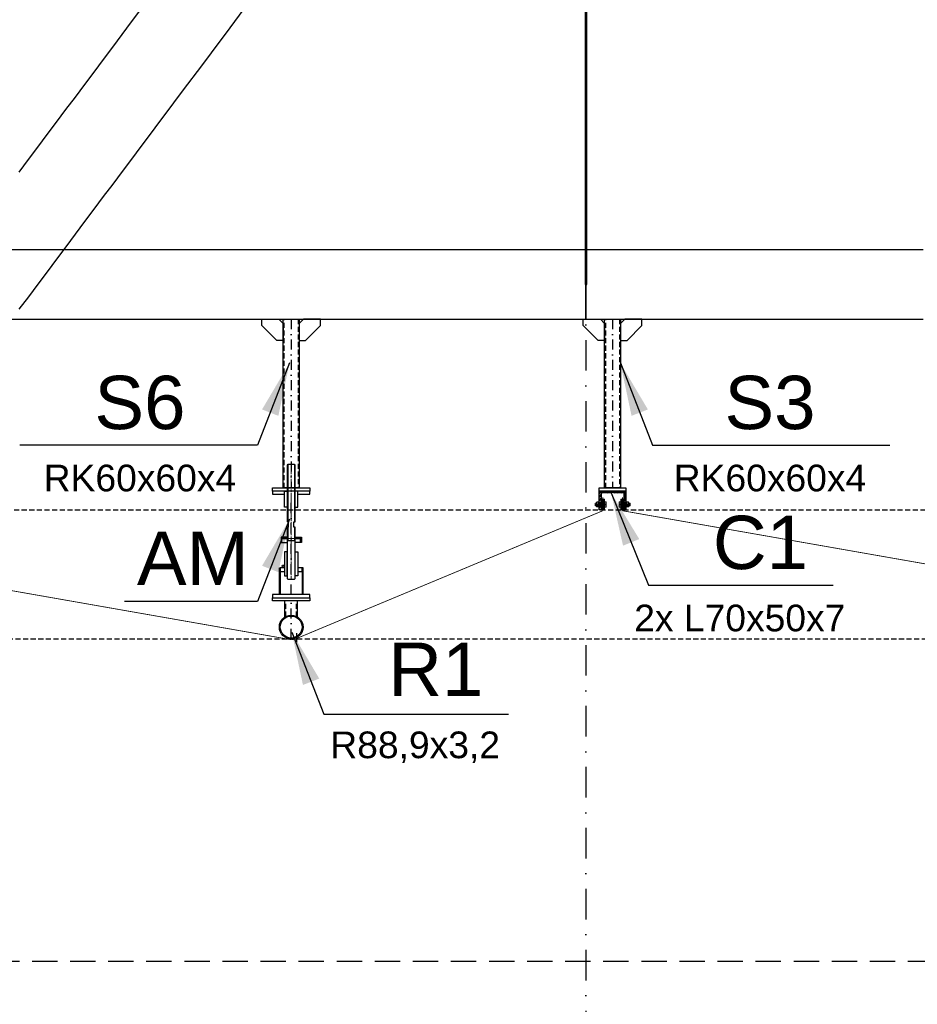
# Model space of a CAD drawing. Header units: millimetres. Extents: x -34919 to 306996, y -293018 to -145733.
# Tile 59 of 256: x 9032 to 12400, y -183486 to -179793. Entities that reach past the tile are written whole.
import ezdxf

# ---------------------------------------------------------------- set-up
doc = ezdxf.new("R2010")
doc.units = ezdxf.units.MM
doc.header["$LTSCALE"] = 3
for name, pattern in [('AM_ISO08W050', [18, 12, -1.5, 3, -1.5]), ('DASHDOT', [25.4, 12.7, -6.35, 0, -6.35]), ('DASHED2', [9.525, 6.35, -3.175]), ('HIDDEN', [9.525, 6.35, -3.175])]:
    doc.linetypes.add(name, pattern=pattern)
for name, color, linetype, lineweight in [('-KONTURY', 7, 'Continuous', 18), ('AAA Widok', 2, 'Continuous', 25), ('AM_0', 7, 'Continuous', 15), ('AM_7', 4, 'AM_ISO08W050', 15), ('SIATKA', 5, 'Continuous', 18)]:
    doc.layers.add(name, color=color, linetype=linetype, lineweight=lineweight)
for name, color, linetype in [('AAA L-Opis', 3, 'Continuous'), ('ARF2000E0_BEARING_ROOF_KANTAVAT_KATTO', 7, 'Continuous'), ('blaszki', 6, 'Continuous'), ('poziome 1', 7, 'Continuous'), ('slupki', 7, 'Continuous'), ('stezenia', 4, 'Continuous'), ('STĘŻENIA_OPIS', 4, 'Continuous')]:
    doc.layers.add(name, color=color, linetype=linetype)
doc.styles.get("Standard").update_dxf_attribs({"font": 'arial.ttf', "height": 25})
doc.dimstyles.new('STANDARD-100', dxfattribs={"dimscale": 100, "dimtxt": 2, "dimasz": 2, "dimexe": 0, "dimexo": 0, "dimgap": 0.6, "dimtad": 1, "dimdec": 0, "dimzin": 12, "dimdsep": 46, "dimtxsty": 'Standard', "dimcen": 1, "dimclrd": 256, "dimclre": 256, "dimclrt": 2, "dimadec": 0, "dimazin": 0, "dimtfac": 1, "dimtdec": 0, "dimtmove": 0, "dimatfit": 3, "dimfxl": 0, "dimtolj": 1, "dimtzin": 0, "dimarcsym": 0})

# ---------------------------------------------------------------- blocks, each defined once
blk = doc.blocks.new('A$C09B41FFC')
at = {"layer": 'AAA L-Opis', "color": 7}
for p, q in [((-13, 500), (-13, 284.6)), ((13, 500), (13, 284.6)), ((-13, 264.6), (-13, 214.6)), ((13, 264.6), (13, 214.6)), ((-15, 214.6), (15, 214.6))]:
    blk.add_line(p, q, dxfattribs=at)
at = {"layer": 'AAA Widok', "color": 7}
for p, q in [((-16, 222.6), (-16, 226.6)), ((16, 222.6), (16, 226.6)), ((-16.3, 172.6), (-15, 172.6)), ((-15.3, 171.6), (-15, 171.6)), ((15, 172.6), (16.2, 172.6)), ((15, 171.6), (15.2, 171.6)), ((-16.3, 82), (-15, 82)), ((-16.3, 82), (-15, 82)), ((-15.3, 83), (-15, 83)), ((16.2, 82, 0), (15, 82, 0)), ((21.2, 82), (20, 82))]:
    blk.add_line(p, q, dxfattribs=at)
for points in [[(15, 284.6), (15, 498), (13, 500), (-13, 500), (-15, 498), (-15, 284.6)], [(-15, 264.6), (-10.5, 264.6), (-10.5, 284.6), (-15, 284.6)], [(-15, 264.6), (-15, 72), (-13, 70), (13, 70), (15, 72), (15, 264.6)], [(15, 264.6), (10.5, 264.6), (10.5, 284.6), (15, 284.6)], [(-15, 226.6), (-38.1, 226.6), (-38.1, 222.6), (-15, 222.6)], [(-15, 222.6), (-38.1, 222.6), (-38.1, 207.6), (-15, 207.6)], [(15, 226.6), (38.1, 226.6), (38.1, 222.6), (15, 222.6)], [(15, 222.6), (38.1, 222.6), (38.1, 207.6), (15, 207.6)], [(-25, 112), (-41.2, 112), (-41.2, 98), (-25, 98)], [(25, 98), (41.3, 98), (41.3, 112), (25, 112)]]:
    blk.add_lwpolyline(points, dxfattribs=at)
at = {"layer": 'AAA Widok', "color": 7, "elevation": 0}
for points in [[(-25, 400), (-70, 400), (-70, 388), (-25, 388)], [(25, 388), (70, 388), (70, 400), (25, 400)], [(-44.4, 12), (-44.4, 112), (-41.2, 112), (-41.2, 12)], [(44.5, 12), (44.5, 112), (41.3, 112), (41.3, 12)]]:
    blk.add_lwpolyline(points, dxfattribs=at)
for points in [[(-25, 340), (-25, 400), (-14.3, 400), (-13.3, 399), (-13.3, 341), (-14.3, 340)], [(25, 340), (25, 400), (14.2, 400), (13.2, 399), (13.2, 341), (14.2, 340)]]:
    blk.add_lwpolyline(points, close=True, dxfattribs=at)
at = {"layer": 'AAA Widok', "color": 7}
for points in [[(-38.1, 207.6), (-35.2, 207.6), (-35.2, 222.6), (-38.1, 222.6)], [(38.1, 207.6), (35.2, 207.6), (35.2, 222.6), (38.1, 222.6)], [(-25, 172.6), (-25, 82), (-16.3, 82), (-15.3, 83), (-15.3, 171.6), (-16.3, 172.6)], [(25, 172.6), (25, 82), (16.2, 82), (15.2, 83), (15.2, 171.6), (16.2, 172.6)]]:
    blk.add_lwpolyline(points, close=True, dxfattribs=at)
blk.add_circle((-30, 118.7), 4, dxfattribs=at)
at = {"layer": 'AM_0', "color": 7}
for points in [[(-25, 112), (-25, 113), (-26, 112)], [(25, 112), (25, 113), (26, 112)]]:
    blk.add_solid(points, dxfattribs=at)
at = {"layer": 'AM_7', "color": 7}
blk.add_line((0, 500), (0, 70), dxfattribs=at)
at = {"layer": 'SIATKA', "color": 7}
blk.add_line((-15, 222.6), (15, 222.6), dxfattribs=at)

msp = doc.modelspace()

# ---------------------------------------------------------------- hatches: boundary and pattern name
at = {"layer": '-KONTURY'}
h = msp.add_hatch(dxfattribs=at)
h.set_pattern_fill('ANSI31', color=256, scale=0.5, style=0)
h.set_pattern_definition([(45, (-31425.7643, -68535.3467), (-1.122532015, 1.122532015), [])])
h.paths.add_polyline_path([(11217.625, -181607.736), (11216.425, -181607.736), (11213.625, -181604.936), (11213.625, -181591.236), (11217.625, -181591.236)])
h.paths.add_polyline_path([(11217.625, -181631.236), (11213.625, -181631.236), (11213.625, -181617.536), (11216.425, -181614.736), (11217.625, -181614.736)])
h = msp.add_hatch(dxfattribs=at)
h.set_pattern_fill('ANSI31', color=256, scale=0.5, angle=90, style=0)
h.set_pattern_definition([(135, (-31475.0753, -68533.3467), (-1.122532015, -1.122532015), [])])
h.paths.add_polyline_path([(11221.625, -181607.736), (11221.625, -181591.236), (11225.625, -181591.236), (11225.625, -181607.736)])
h.paths.add_polyline_path([(11221.625, -181631.236), (11221.625, -181614.736), (11225.625, -181614.736), (11225.625, -181617.236), (11225.625, -181631.236)])
h = msp.add_hatch(dxfattribs=at)
h.set_pattern_fill('ANSI31', color=256, scale=0.5, style=0)
h.set_pattern_definition([(45, (96746.425, -159834.592), (-1.122532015, 1.122532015), [])])
h.paths.add_polyline_path([(11291.625, -181607.736), (11291.625, -181591.236), (11287.625, -181591.236), (11287.625, -181607.736)])
h.paths.add_polyline_path([(11291.625, -181631.236), (11291.625, -181614.736), (11287.625, -181614.736), (11287.625, -181617.236), (11287.625, -181631.236)])
h = msp.add_hatch(dxfattribs=at)
h.set_pattern_fill('ANSI31', color=256, scale=0.5, angle=-90, style=0)
h.set_pattern_definition([(315, (96744.425, -159883.903), (1.122532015, 1.122532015), [])])
h.paths.add_polyline_path([(11295.625, -181607.736), (11296.825, -181607.736), (11299.625, -181604.936), (11299.625, -181591.236), (11295.625, -181591.236)])
h.paths.add_polyline_path([(11295.625, -181631.236), (11299.625, -181631.236), (11299.625, -181617.536), (11296.825, -181614.736), (11295.625, -181614.736)])
at = {"layer": 'slupki'}
h = msp.add_hatch(dxfattribs=at)
h.set_pattern_fill('ANSI32')
h.set_pattern_definition([(45, (-40103.139, -186107.377), (-6.7351921, 6.7351921), []), (45, (-40098.649, -186107.377), (-6.7351921, 6.7351921), [])])
h.paths.add_polyline_path([(11206.625, -181561.236), (11256.625, -181561.236), (11256.625, -181563.148, -0.41421356), (11251.536, -181568.236), (11213.625, -181568.236), (11213.625, -181626.148, -0.41421356), (11208.536, -181631.236), (11206.625, -181631.236)])
h.paths.add_polyline_path([(11256.625, -181563.148), (11256.625, -181561.236), (11306.625, -181561.236), (11306.625, -181631.236), (11304.714, -181631.236, -0.41421356), (11299.625, -181626.148), (11299.625, -181568.236), (11261.714, -181568.236, -0.41421356)])

# ---------------------------------------------------------------- linework, layer by layer
at = {"layer": '-KONTURY'}
for p, q in [((11216.425, -181607.736, 0), (11216.425, -181614.736, 0)), ((11225.625, -181607.736, 0), (11221.625, -181607.736, 0)), ((11225.625, -181614.736, 0), (11221.625, -181614.736, 0)), ((11287.625, -181607.736, 0), (11291.625, -181607.736, 0)), ((11287.625, -181614.736, 0), (11291.625, -181614.736, 0)), ((11296.825, -181607.736, 0), (11296.825, -181614.736, 0))]:
    msp.add_line(p, q, dxfattribs=at)
at = {"layer": '-KONTURY', "linetype": 'HIDDEN', "const_width": 3, "elevation": 0}
for points in [[(11219.625, -181635.011), (11219.625, -181585.011)], [(11293.625, -181585.011), (11293.625, -181635.011)], [(10050.651, -182118.716), (7293.625, -181635.011)], [(11219.625, -181635.011), (10071.108, -182114.079)], [(14050.651, -182118.716), (11293.625, -181635.011)]]:
    msp.add_lwpolyline(points, dxfattribs=at)
at = {"layer": '-KONTURY', "extrusion": (0, 1, 0)}
for points, elevation in [([(-11232.125, 0), (-11190.525, 0)], -181611.236), ([(-11221.125, 0), (-11190.625, 0)], -181607.157), ([(-11221.125, 0), (-11190.625, 0)], -181615.316), ([(-11221.125, 0), (-11191.545, 0)], -181606.236), ([(-11221.125, 0), (-11191.545, 0)], -181616.236), ([(-11204.725, 0), (-11196.125, 0)], -181611.236), ([(-11203.505, 0), (-11197.345, 0)], -181601.996), ([(-11203.505, 0), (-11197.345, 0)], -181606.616), ([(-11203.505, 0), (-11197.345, 0)], -181615.856), ([(-11203.505, 0), (-11197.345, 0)], -181620.476), ([(-11206.725, 0), (-11204.525, 0)], -181611.236), ([(-11206.625, 0), (-11204.625, 0)], -181601.236), ([(-11204.625, 0), (-11206.625, 0)], -181621.236), ([(-11225.625, 0), (-11222.045, 0)], -181606.642), ([(-11225.625, 0), (-11222.045, 0)], -181615.831), ([(-11226.225, 0), (-11225.625, 0)], -181603.536), ([(-11226.225, 0), (-11225.625, 0)], -181618.936), ([(-11231.264, 0), (-11226.225, 0)], -181601.419), ([(-11231.264, 0), (-11226.225, 0)], -181606.326), ([(-11231.264, 0), (-11226.225, 0)], -181616.146), ([(-11231.264, 0), (-11226.225, 0)], -181621.054), ([(-11281.125, 0), (-11322.725, 0)], -181611.236), ([(-11281.986, 0), (-11287.025, 0)], -181601.419), ([(-11281.986, 0), (-11287.025, 0)], -181606.326), ([(-11281.986, 0), (-11287.025, 0)], -181616.146), ([(-11281.986, 0), (-11287.025, 0)], -181621.054), ([(-11287.025, 0), (-11287.625, 0)], -181603.536), ([(-11287.025, 0), (-11287.625, 0)], -181618.936), ([(-11287.625, 0), (-11291.205, 0)], -181606.642), ([(-11287.625, 0), (-11291.205, 0)], -181615.831), ([(-11292.125, 0), (-11321.705, 0)], -181606.236), ([(-11292.125, 0), (-11322.625, 0)], -181607.157), ([(-11292.125, 0), (-11322.625, 0)], -181615.316), ([(-11292.125, 0), (-11321.705, 0)], -181616.236), ([(-11306.525, 0), (-11308.725, 0)], -181611.236), ([(-11306.625, 0), (-11308.625, 0)], -181601.236), ([(-11308.625, 0), (-11306.625, 0)], -181621.236), ([(-11308.525, 0), (-11317.125, 0)], -181611.236), ([(-11309.745, 0), (-11315.905, 0)], -181601.996), ([(-11309.745, 0), (-11315.905, 0)], -181606.616), ([(-11309.745, 0), (-11315.905, 0)], -181615.856), ([(-11309.745, 0), (-11315.905, 0)], -181620.476)]:
    msp.add_lwpolyline(points, dxfattribs=dict(at, elevation=elevation))
at = {"layer": '-KONTURY', "extrusion": (0.707107, -0.707107, 0)}
for points, elevation in [([(-120502.685, 0), (-120501.384, 0)], 136328.619), ([(-120416.418, 0), (-120415.117, 0)], 136427.727)]:
    msp.add_lwpolyline(points, dxfattribs=dict(at, elevation=elevation))
at = {"layer": '-KONTURY', "extrusion": (1, 0, 0)}
for points, elevation in [([(-181607.157, 0), (-181615.316, 0)], 11190.625), ([(-181606.236, 0), (-181616.236, 0)], 11191.545), ([(-181618.536, 0), (-181603.936, 0)], 11196.225), ([(-181601.236, 0), (-181621.236, 0)], 11204.625), ([(-181618.536, 0), (-181603.936, 0)], 11204.625), ([(-181621.236, 0), (-181601.236, 0)], 11206.625), ([(-181606.236, 0), (-181616.236, 0)], 11221.125), ([(-181606.642, 0), (-181603.536, 0)], 11225.625), ([(-181615.831, 0), (-181606.642, 0)], 11225.625), ([(-181618.936, 0), (-181615.831, 0)], 11225.625), ([(-181601.419, 0), (-181603.536, 0)], 11226.225), ([(-181603.536, 0), (-181618.936, 0)], 11226.225), ([(-181618.936, 0), (-181621.054, 0)], 11226.225), ([(-181619.736, 0), (-181602.736, 0)], 11232.025), ([(-181619.736, 0), (-181602.736, 0)], 11281.225), ([(-181601.419, 0), (-181603.536, 0)], 11287.025), ([(-181603.536, 0), (-181618.936, 0)], 11287.025), ([(-181618.936, 0), (-181621.054, 0)], 11287.025), ([(-181606.642, 0), (-181603.536, 0)], 11287.625), ([(-181615.831, 0), (-181606.642, 0)], 11287.625), ([(-181618.936, 0), (-181615.831, 0)], 11287.625), ([(-181606.236, 0), (-181616.236, 0)], 11292.125), ([(-181621.236, 0), (-181601.236, 0)], 11306.625), ([(-181601.236, 0), (-181621.236, 0)], 11308.625), ([(-181618.536, 0), (-181603.936, 0)], 11308.625), ([(-181618.536, 0), (-181603.936, 0)], 11317.025), ([(-181606.236, 0), (-181616.236, 0)], 11321.705), ([(-181607.157, 0), (-181615.316, 0)], 11322.625)]:
    msp.add_lwpolyline(points, dxfattribs=dict(at, elevation=elevation))
at = {"layer": '-KONTURY', "extrusion": (-0.707107, -0.707107, 0)}
for points, elevation in [([(136335.69, 0), (136334.389, 0)], 120508.455), ([(136421.957, 0), (136420.656, 0)], 120409.347)]:
    msp.add_lwpolyline(points, dxfattribs=dict(at, elevation=elevation))
at = {"layer": '-KONTURY', "extrusion": (0.866025, -0.5, 0)}
for points, elevation in [([(-151673.27, 0), (-151675.51, 0)], 100498.184), ([(-151686.194, 0), (-151683.954, 0)], 100512.758), ([(-151672.814, 0), (-151671.293, 0)], 100537.087), ([(-151630.449, 0), (-151631.971, 0)], 100571.196), ([(-151617.07, 0), (-151619.31, 0)], 100595.525), ([(-151629.994, 0), (-151627.754, 0)], 100610.099)]:
    msp.add_lwpolyline(points, dxfattribs=dict(at, elevation=elevation))
at = {"layer": '-KONTURY', "extrusion": (0.866025, 0.5, 0)}
for points, elevation in [([(-162886.619, 0), (-162884.379, 0)], -81113.053), ([(-162873.695, 0), (-162875.935, 0)], -81098.478), ([(-162887.074, 0), (-162888.596, 0)], -81074.149), ([(-162929.439, 0), (-162927.918, 0)], -81040.041), ([(-162942.819, 0), (-162940.579, 0)], -81015.712), ([(-162929.895, 0), (-162932.135, 0)], -81001.137)]:
    msp.add_lwpolyline(points, dxfattribs=dict(at, elevation=elevation))
at = {"layer": '-KONTURY', "elevation": 0}
for points in [[(11217.625, -181591.236), (11217.625, -181631.236), (11213.625, -181631.236), (11213.625, -181591.236)], [(11217.625, -181591.236), (11217.625, -181631.236), (11213.625, -181631.236), (11213.625, -181591.236)], [(11225.625, -181591.236), (11225.625, -181631.236), (11221.625, -181631.236), (11221.625, -181591.236)], [(11287.625, -181591.236), (11287.625, -181631.236), (11291.625, -181631.236), (11291.625, -181591.236)], [(11295.625, -181591.236), (11295.625, -181631.236), (11299.625, -181631.236), (11299.625, -181591.236)], [(11295.625, -181591.236), (11295.625, -181631.236), (11299.625, -181631.236), (11299.625, -181591.236)]]:
    msp.add_lwpolyline(points, close=True, dxfattribs=at)
for points in [[(11213.625, -181604.936), (11216.425, -181607.736), (11217.625, -181607.736)], [(11213.625, -181617.536), (11216.425, -181614.736), (11217.625, -181614.736)], [(11221.125, -181606.236), (11222.045, -181606.642)], [(11221.125, -181616.236), (11222.045, -181615.831)], [(11292.125, -181606.236), (11291.205, -181606.642)], [(11292.125, -181616.236), (11291.205, -181615.831)], [(11299.625, -181604.936), (11296.825, -181607.736), (11295.625, -181607.736)], [(11299.625, -181617.536), (11296.825, -181614.736), (11295.625, -181614.736)]]:
    msp.add_lwpolyline(points, dxfattribs=at)
at = {"layer": '-KONTURY', "extrusion": (0.487829, -0.872939, 0)}
for points, elevation in [([(-78797.808, 0), (-78796.754, 0)], 164006.032), ([(-78739.81, 0), (-78740.864, 0)], 164047.79)]:
    msp.add_lwpolyline(points, dxfattribs=dict(at, elevation=elevation))
at = {"layer": '-KONTURY', "extrusion": (-0.487829, -0.872939, 0)}
for points, elevation in [([(98392.513, 0), (98393.567, 0)], 153065.183), ([(98450.511, 0), (98449.457, 0)], 153023.424)]:
    msp.add_lwpolyline(points, dxfattribs=dict(at, elevation=elevation))
at = {"layer": '-KONTURY', "linetype": 'HIDDEN', "const_width": 3, "elevation": 0}
msp.add_lwpolyline([(10050.651, -182118.716, 0.11190095), (10071.108, -182114.079, 0.11190095)], format="xyb", dxfattribs=at)
at = {"layer": '-KONTURY'}
for centre, radius, start, end in [((11200.714, -181604.306, 0), 4.085, 154.438469, 214.438469), ((11211.894, -181611.236, 0), 15.265, 162.383031, 197.616969), ((11200.714, -181618.166, 0), 4.085, 145.561531, 205.561531), ((11200.136, -181604.306, 0), 4.085, 325.561531, 25.561531), ((11188.956, -181611.236, 0), 15.265, 342.383031, 17.616969), ((11200.136, -181618.166, 0), 4.085, 334.438469, 34.438469), ((11227.687, -181603.873, 0), 4.338, 325.553128, 25.553128), ((11215.798, -181611.236, 0), 16.227, 342.387526, 17.612474), ((11227.687, -181618.6, 0), 4.338, 334.446872, 34.446872)]:
    msp.add_arc(centre, radius, start, end, dxfattribs=at)
at = {"layer": '-KONTURY', "extrusion": (0, 0, -1)}
for centre, radius, start, end in [((-11297.452, -181611.236, 0), 16.227, 342.387526, 17.612474), ((-11285.563, -181603.873, 0), 4.338, 325.553128, 25.553128), ((-11285.563, -181618.6, 0), 4.338, 334.446872, 34.446872), ((-11324.294, -181611.236, 0), 15.265, 342.383031, 17.616969), ((-11313.114, -181604.306, 0), 4.085, 325.561531, 25.561531), ((-11313.114, -181618.166, 0), 4.085, 334.438469, 34.438469), ((-11312.536, -181604.306, 0), 4.085, 154.438469, 214.438469), ((-11301.356, -181611.236, 0), 15.265, 162.383031, 197.616969), ((-11312.536, -181618.166, 0), 4.085, 145.561531, 205.561531)]:
    msp.add_arc(centre, radius, start, end, dxfattribs=at)
at = {"color": 252, "linetype": 'DASHDOT', "ltscale": 3}
msp.add_line((11156.625, -150578.031), (11156.625, -201577.2), dxfattribs=at)
at = {"color": 4, "linetype": 'DASHED2'}
for p, q in [((-5676.685, -181631.237, 0), (29443.668, -181631.237, 0)), ((-5671.516, -182115.716, 0), (29441.729, -182115.716, 0))]:
    msp.add_line(p, q, dxfattribs=at)
at = {"layer": 'ARF2000E0_BEARING_ROOF_KANTAVAT_KATTO'}
for points in [[(9485.705, -179754.858), (9450.549, -179801.78), (9415.393, -179848.702), (9380.237, -179895.624), (9345.08, -179942.546), (9309.924, -179989.468), (9274.768, -180036.39), (9239.612, -180083.312), (9204.455, -180130.233), (9169.299, -180177.155), (9134.143, -180224.077), (9098.987, -180270.999), (9063.83, -180317.921), (9028.674, -180364.843)], [(9030.67, -180879.177), (9065.826, -180832.255), (9100.982, -180785.333), (9136.138, -180738.411), (9171.295, -180691.489), (9206.451, -180644.568), (9241.607, -180597.646), (9276.763, -180550.724), (9311.92, -180503.802), (9347.076, -180456.88), (9382.232, -180409.958), (9417.388, -180363.036), (9452.545, -180316.114), (9487.701, -180269.193), (9522.857, -180222.271), (9558.013, -180175.349), (9593.17, -180128.427), (9628.326, -180081.505), (9663.482, -180034.583), (9698.638, -179987.661), (9733.795, -179940.739), (9768.951, -179893.818), (9804.107, -179846.896), (9839.263, -179799.974), (9874.42, -179753.052)], [(11153.625, -179753.955), (11153.625, -179847.799), (11153.625, -179941.643), (11153.625, -180035.486), (11153.625, -180129.33), (11153.625, -180223.174), (11153.625, -180317.018), (11153.625, -180410.861), (11153.625, -180504.705), (11153.625, -180598.549), (11153.625, -180692.393), (11153.625, -180786.236), (11159.625, -180786.236), (11159.625, -180692.393), (11159.625, -180598.549), (11159.625, -180504.705), (11159.625, -180410.861), (11159.625, -180317.018), (11159.625, -180223.174), (11159.625, -180129.33), (11159.625, -180035.486), (11159.625, -179941.643), (11159.625, -179847.799), (11159.625, -179753.955)], [(11156.625, -180916.236), (11156.625, -180851.236), (11156.625, -180786.236), (11156.625, -180721.236), (11156.625, -180656.236), (11086.313, -180656.236), (11016, -180656.236), (10945.688, -180656.236), (10875.375, -180656.236), (10805.063, -180656.236), (10734.75, -180656.236), (10664.438, -180656.236), (10594.125, -180656.236), (10523.813, -180656.236), (10453.5, -180656.236), (10383.188, -180656.236), (10312.875, -180656.236), (10242.563, -180656.236), (10172.25, -180656.236), (10101.938, -180656.236), (10031.625, -180656.236), (9961.313, -180656.236), (9891, -180656.236), (9820.688, -180656.236), (9750.375, -180656.236), (9680.063, -180656.236), (9609.75, -180656.236), (9539.438, -180656.236), (9469.125, -180656.236), (9398.813, -180656.236), (9328.5, -180656.236), (9258.188, -180656.236), (9187.875, -180656.236), (9117.563, -180656.236), (9047.25, -180656.236), (8976.938, -180656.236)], [(12422.25, -180656.236), (12351.938, -180656.236), (12281.625, -180656.236), (12211.313, -180656.236), (12141, -180656.236), (12070.688, -180656.236), (12000.375, -180656.236), (11930.063, -180656.236), (11859.75, -180656.236), (11789.438, -180656.236), (11719.125, -180656.236), (11648.813, -180656.236), (11578.5, -180656.236), (11508.188, -180656.236), (11437.875, -180656.236), (11367.563, -180656.236), (11297.25, -180656.236), (11226.938, -180656.236), (11156.625, -180656.236), (11156.625, -180721.236), (11156.625, -180786.236), (11156.625, -180851.236), (11156.625, -180916.236), (11226.938, -180916.236), (11297.25, -180916.236), (11367.563, -180916.236), (11437.875, -180916.236), (11508.188, -180916.236), (11578.5, -180916.236), (11648.813, -180916.236), (11719.125, -180916.236), (11789.438, -180916.236), (11859.75, -180916.236), (11930.063, -180916.236), (12000.375, -180916.236), (12070.688, -180916.236), (12141, -180916.236), (12211.313, -180916.236), (12281.625, -180916.236), (12351.938, -180916.236), (12422.25, -180916.236)], [(8976.938, -180916.236), (9047.25, -180916.236), (9117.563, -180916.236), (9187.875, -180916.236), (9258.188, -180916.236), (9328.5, -180916.236), (9398.813, -180916.236), (9469.125, -180916.236), (9539.438, -180916.236), (9609.75, -180916.236), (9680.063, -180916.236), (9750.375, -180916.236), (9820.688, -180916.236), (9891, -180916.236), (9956.313, -180916.236), (10026.625, -180916.236), (10106.938, -180916.236), (10177.25, -180916.236), (10242.563, -180916.236), (10312.875, -180916.236), (10383.188, -180916.236), (10453.5, -180916.236), (10523.813, -180916.236), (10594.125, -180916.236), (10664.438, -180916.236), (10734.75, -180916.236), (10805.063, -180916.236), (10875.375, -180916.236), (10945.688, -180916.236), (11016, -180916.236), (11086.313, -180916.236), (11156.625, -180916.236)]]:
    msp.add_lwpolyline(points, dxfattribs=at)
at = {"layer": 'blaszki', "elevation": 0}
for points in [[(10020.651, -180996.236), (9996.651, -180996.236), (9940.651, -180940.236), (9940.651, -180916.236), (10004.651, -180916.236), (10020.651, -180932.236)], [(10080.651, -180996.236), (10104.651, -180996.236), (10160.651, -180940.236), (10160.651, -180916.236), (10096.651, -180916.236), (10080.651, -180932.236)], [(11226.625, -180996.236), (11202.625, -180996.236), (11146.625, -180940.236), (11146.625, -180916.236), (11210.625, -180916.236), (11226.625, -180932.236)], [(11286.625, -180996.236), (11310.625, -180996.236), (11366.625, -180940.236), (11366.625, -180916.236), (11302.625, -180916.236), (11286.625, -180932.236)], [(10120.651, -181561.236), (9980.651, -181561.236), (9980.651, -181549.236), (10120.651, -181549.236)], [(11306.625, -181561.236), (11206.625, -181561.236), (11206.625, -181549.236), (11306.625, -181549.236)], [(10120.651, -181949.236), (9980.651, -181949.236), (9980.651, -181961.236), (10120.651, -181961.236)], [(10120.651, -181973.236), (9980.651, -181973.236), (9980.651, -181961.236), (10120.651, -181961.236)]]:
    msp.add_lwpolyline(points, close=True, dxfattribs=at)
at = {"layer": 'poziome 1', "linetype": 'HIDDEN', "ltscale": 5}
msp.add_lwpolyline([(30729.318, -175934.468), (-7495.118, -175934.468), (-7495.118, -183324.589), (30729.318, -183324.589)], close=True, dxfattribs=at)
at = {"layer": 'poziome 1', "color": 2, "elevation": 0}
for points in [[(11206.625, -181561.236), (11256.625, -181561.236), (11256.625, -181563.148, -0.41421356), (11251.536, -181568.236), (11213.625, -181568.236), (11213.625, -181626.148, -0.41421356), (11208.536, -181631.236), (11206.625, -181631.236)], [(11256.625, -181563.148), (11256.625, -181561.236), (11306.625, -181561.236), (11306.625, -181631.236), (11304.714, -181631.236, -0.41421356), (11299.625, -181626.148), (11299.625, -181568.236), (11261.714, -181568.236, -0.41421356)]]:
    msp.add_lwpolyline(points, format="xyb", close=True, dxfattribs=at)
at = {"layer": 'slupki', "color": 4, "linetype": 'DASHDOT'}
for p, q in [((10050.651, -180916.236, 0), (10050.651, -181549.236, 0)), ((11256.625, -180916.236, 0), (11256.625, -181549.236, 0)), ((11256.625, -180916.236, 0), (11256.625, -181549.236, 0)), ((10050.651, -181949.236, 0), (10050.651, -181573.236, 0)), ((10050.651, -182115.716, 0), (10050.651, -181961.236, 0))]:
    msp.add_line(p, q, dxfattribs=at)
at = {"layer": 'slupki', "color": 3}
for p, q in [((10026.501, -182033.949, 0), (10026.501, -181973.236, 0)), ((10074.801, -182033.949, 0), (10074.801, -181973.236, 0))]:
    msp.add_line(p, q, dxfattribs=at)
at = {"layer": 'slupki', "linetype": 'HIDDEN'}
for p, q in [((10030.501, -182031.645, 0), (10030.501, -181973.236, 0)), ((10070.801, -182031.645, 0), (10070.801, -181973.236, 0))]:
    msp.add_line(p, q, dxfattribs=at)
at = {"layer": 'slupki', "color": 3, "elevation": 0}
for points in [[(10080.651, -181549.236), (10020.651, -181549.236), (10020.651, -180916.236), (10080.651, -180916.236)], [(11286.625, -181549.236), (11226.625, -181549.236), (11226.625, -180916.236), (11286.625, -180916.236)]]:
    msp.add_lwpolyline(points, close=True, dxfattribs=at)
at = {"layer": 'slupki', "linetype": 'HIDDEN', "elevation": 0}
for points in [[(10024.651, -181549.236), (10024.651, -180916.236)], [(10076.651, -180916.236), (10076.651, -181549.236)], [(11230.625, -181549.236), (11230.625, -180916.236)], [(11282.625, -180916.236), (11282.625, -181549.236)]]:
    msp.add_lwpolyline(points, dxfattribs=at)
at = {"layer": 'stezenia', "color": 3}
msp.add_line((10071.108, -182094.427), (10071.108, -182127.377), dxfattribs=at)
for radius in [44.45, 41.25]:
    msp.add_circle((10050.651, -182071.266, 0), radius, dxfattribs=at)

# ---------------------------------------------------------------- block references
at = {"layer": 'stezenia', "color": 9}
msp.add_blockref('A$C09B41FFC', (10050.651, -181961.236, 0), dxfattribs=at)

# ---------------------------------------------------------------- texts
at = {"layer": 'STĘŻENIA_OPIS', "linetype": 'DASHDOT', "char_height": 200, "attachment_point": 5}
for s, insert in [('{\\farial|b0|i0|c238|p34;\\C3;S6\\C256;\\P\\H0.5x;RK60x60x4}', (9483.215, -181346.224, 0)), ('{\\farial|b0|i0|c238|p34;\\C3;S3\\C256;\\P\\H0.5x;RK60x60x4}', (11846.956, -181346.224, 0)), ('{\\farial|b0|i0|c238|p34;\\C3;^I^I\\C6;C1\\C256;\\P\\H0.5x;2x L70x50x7}', (11733.689, -181871.278, 0)), ('{\\farial|b0|i0|c238|p34;\\C3;AM}', (9681.476, -181813.668, 0)), ('{\\farial|b0|i0|c238|p34;\\C3;^I^IR1\\C256;\\P\\H0.5x;R88,9x3,2}', (10515.786, -182355.707))]:
    msp.add_mtext(s, dxfattribs=dict(at, insert=insert))

# ---------------------------------------------------------------- leaders
at = {"layer": 'stezenia', "color": 3}
for points in [[(10044.574, -181080.732, 0), (9924.547, -181388.602, 0), (9033.146, -181388.602, 0)], [(11285.597, -181080.732, 0), (11405.624, -181388.602, 0), (12297.025, -181388.602, 0)], [(11251.234, -181568.236, 0), (11390.704, -181913.655, 0), (12083.444, -181913.655, 0)], [(10044.574, -181667.018, 0), (9924.547, -181974.888, 0), (9425.704, -181974.888, 0)], [(10052.773, -182090.215), (10172.8, -182398.085), (10865.541, -182398.085)]]:
    msp.add_leader(points, dimstyle='STANDARD-100', override={"dimgap": 0.6, "dimtad": 0, "dimfxl": 1.25, "dimfxlon": 1}, dxfattribs=at)

doc.saveas('drawing.dxf')
